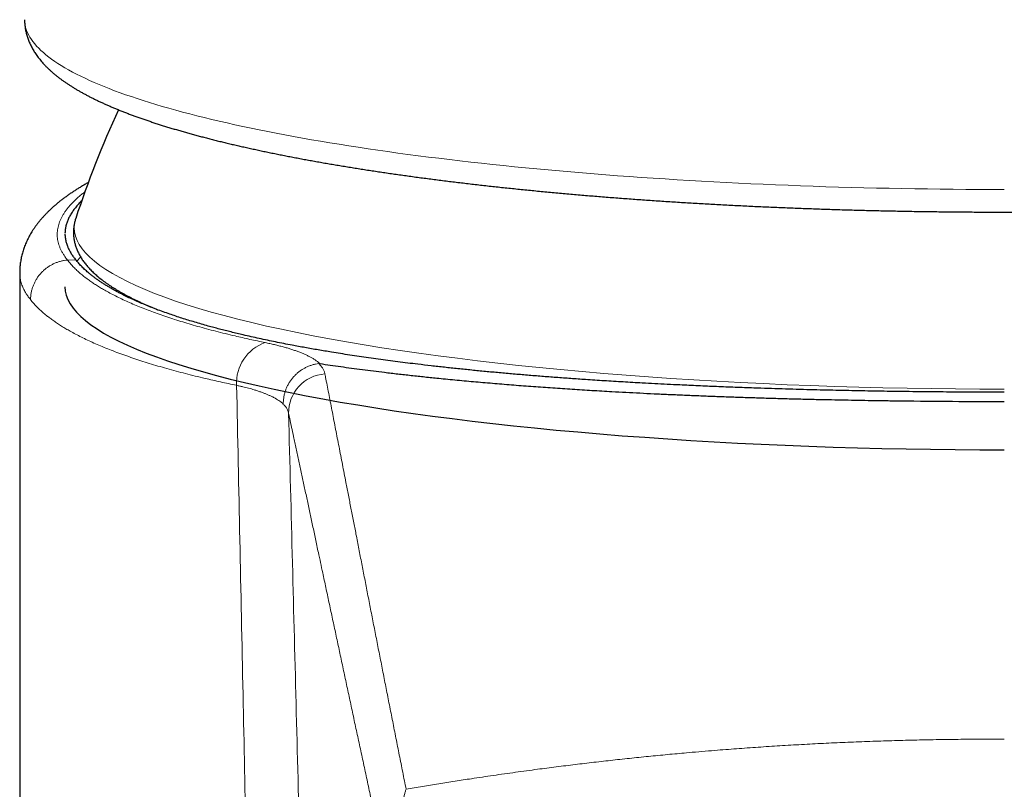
# Model space of a CAD drawing. Header units: millimetres. Extents: x 8 to 500, y 12 to 438.
# Tile 21 of 31: x 238 to 263, y 380 to 399. Entities that reach past the tile are written whole.
import ezdxf

# ---------------------------------------------------------------- set-up
doc = ezdxf.new("R2010")
doc.units = ezdxf.units.MM

msp = doc.modelspace()

# ---------------------------------------------------------------- linework, layer by layer
at = {"color": 7, "linetype": 'Continuous', "lineweight": 30}
for p, q in [((239.922, 394.239), (239.922, 394.239)), ((240.048, 393.261), (239.949, 393.161)), ((238.5, 392.862), (238.5, 274.823)), ((238.5, 392.862), (238.5, 392.862))]:
    msp.add_line(p, q, dxfattribs=at)
at = {"color": 252, "linetype": 'Continuous', "lineweight": 0}
for p, q in [((239.716, 393.185), (239.713, 393.185)), ((239.923, 393.193), (239.716, 393.185))]:
    msp.add_line(p, q, dxfattribs=at)
at = {"color": 252, "linetype": 'Continuous', "lineweight": 0, "flags": 128}
for points in [[(238.624, 399.292), (238.626, 399.241), (238.632, 399.185), (238.643, 399.128), (238.658, 399.072), (238.677, 399.015), (238.7, 398.959), (238.728, 398.903), (238.76, 398.846), (238.796, 398.79), (238.836, 398.734), (238.881, 398.678), (238.93, 398.622), (238.983, 398.566), (239.04, 398.511), (239.102, 398.455), (239.167, 398.4), (239.237, 398.344), (239.311, 398.289), (239.389, 398.234), (239.471, 398.18), (239.557, 398.125), (239.648, 398.071), (239.742, 398.017), (239.841, 397.963), (239.944, 397.909), (240.05, 397.856), (240.161, 397.803), (240.276, 397.75), (240.394, 397.697), (240.517, 397.645), (240.644, 397.593), (240.774, 397.541), (240.909, 397.489), (241.047, 397.438), (241.189, 397.387), (241.335, 397.337), (241.485, 397.286), (241.638, 397.237), (241.795, 397.187), (241.956, 397.138), (242.121, 397.089), (242.289, 397.041), (242.461, 396.993), (242.637, 396.945), (242.816, 396.898), (242.999, 396.851), (243.185, 396.805), (243.375, 396.759), (243.568, 396.713), (243.764, 396.668), (243.964, 396.623), (244.167, 396.579), (244.374, 396.536), (244.584, 396.492), (244.797, 396.45), (245.013, 396.407), (245.233, 396.366), (245.455, 396.324), (245.681, 396.283), (245.91, 396.243), (246.141, 396.204), (246.376, 396.164), (246.614, 396.126), (246.854, 396.088), (247.098, 396.05), (247.344, 396.013), (247.593, 395.977), (247.845, 395.941), (248.099, 395.905), (248.356, 395.871), (248.616, 395.837), (248.878, 395.803), (249.143, 395.77), (249.41, 395.738), (249.679, 395.706), (249.951, 395.675), (250.226, 395.644), (250.502, 395.615), (250.781, 395.585), (251.062, 395.557), (251.345, 395.529), (251.63, 395.501), (251.917, 395.475), (252.206, 395.449), (252.497, 395.423), (252.79, 395.399), (253.085, 395.375), (253.382, 395.351), (253.68, 395.329), (253.98, 395.307), (254.282, 395.286), (254.585, 395.265), (254.89, 395.245), (255.196, 395.226), (255.504, 395.207), (255.813, 395.189), (256.123, 395.172), (256.435, 395.156), (256.748, 395.14), (257.061, 395.125), (257.377, 395.111), (257.693, 395.097), (258.01, 395.085), (258.328, 395.072), (258.647, 395.061), (258.967, 395.05), (259.287, 395.04), (259.608, 395.031), (259.93, 395.023), (260.253, 395.015), (260.576, 395.008), (260.9, 395.002), (261.224, 394.996), (261.548, 394.991), (261.873, 394.987), (262.198, 394.984), (262.523, 394.981), (262.849, 394.979), (263.174, 394.978), (263.5, 394.978)], [(239.884, 394.007), (239.892, 393.9), (239.917, 393.792), (239.957, 393.685), (240.014, 393.578), (240.086, 393.472), (240.175, 393.365), (240.28, 393.26), (240.4, 393.154), (240.537, 393.05), (240.689, 392.946), (240.857, 392.842), (241.04, 392.74), (241.239, 392.638), (241.453, 392.537), (241.682, 392.438), (241.926, 392.339), (242.185, 392.241), (242.458, 392.145), (242.746, 392.05), (243.048, 391.956), (243.364, 391.864), (243.694, 391.773), (244.038, 391.684), (244.394, 391.597), (244.764, 391.51), (245.147, 391.426), (245.542, 391.344), (245.95, 391.263), (246.37, 391.184), (246.801, 391.107), (247.244, 391.032), (247.698, 390.959), (248.163, 390.889), (248.638, 390.82), (249.124, 390.754), (249.619, 390.689), (250.124, 390.627), (250.638, 390.568), (251.161, 390.51), (251.692, 390.455), (252.232, 390.403), (252.779, 390.353), (253.333, 390.306), (253.895, 390.261), (254.463, 390.218), (255.037, 390.178), (255.617, 390.141), (256.202, 390.107), (256.793, 390.075), (257.388, 390.046), (257.987, 390.019), (258.59, 389.996), (259.196, 389.975), (259.806, 389.957), (260.418, 389.941), (261.031, 389.929), (261.647, 389.919), (262.264, 389.912), (262.882, 389.907), (263.5, 389.906)]]:
    msp.add_lwpolyline(points, dxfattribs=at)
at = {"color": 7, "linetype": 'Continuous', "lineweight": 30, "flags": 128}
msp.add_lwpolyline([(239.65, 392.508), (239.658, 392.399), (239.683, 392.291), (239.724, 392.183), (239.781, 392.075), (239.854, 391.967), (239.944, 391.86), (240.049, 391.753), (240.171, 391.647), (240.309, 391.541), (240.463, 391.436), (240.632, 391.332), (240.817, 391.228), (241.018, 391.125), (241.234, 391.024), (241.465, 390.923), (241.712, 390.823), (241.973, 390.725), (242.249, 390.628), (242.54, 390.532), (242.845, 390.437), (243.165, 390.344), (243.498, 390.252), (243.845, 390.162), (244.205, 390.074), (244.579, 389.987), (244.965, 389.902), (245.364, 389.818), (245.776, 389.737), (246.2, 389.657), (246.636, 389.579), (247.083, 389.504), (247.541, 389.43), (248.011, 389.359), (248.491, 389.289), (248.981, 389.222), (249.481, 389.157), (249.991, 389.095), (250.51, 389.035), (251.038, 388.977), (251.575, 388.921), (252.12, 388.868), (252.672, 388.818), (253.232, 388.77), (253.799, 388.724), (254.373, 388.682), (254.953, 388.641), (255.539, 388.604), (256.13, 388.569), (256.726, 388.537), (257.327, 388.508), (257.932, 388.481), (258.541, 388.457), (259.154, 388.436), (259.769, 388.417), (260.387, 388.402), (261.007, 388.389), (261.629, 388.379), (262.252, 388.372), (262.876, 388.368), (263.5, 388.366)], dxfattribs=at)
at = {"color": 7, "linetype": 'Continuous', "lineweight": 30}
msp.add_arc((263.5, 386.55), 24.8, 155.0726, 161.9385, dxfattribs=at)
at = {"color": 252, "linetype": 'Continuous', "lineweight": 0}
for centre, radius, start, end in [((240.637, 394.003), 0.753, 161.7721, 179.7209), ((245.083, 390.069), 1.077, 108.8389, 183.5243), ((246.324, 389.3), 0.997, 94.3187, 180.4629)]:
    msp.add_arc(centre, radius, start, end, dxfattribs=at)
at = {"color": 7, "linetype": 'Continuous', "lineweight": 30}
for points, knots in [([(238.624, 399.292), (238.624, 399.278), (238.624, 399.247), (238.627, 399.199), (238.632, 399.148), (238.638, 399.097), (238.646, 399.047), (238.656, 398.996), (238.668, 398.946), (238.682, 398.896), (238.697, 398.846), (238.714, 398.797), (238.733, 398.748), (238.754, 398.698), (238.776, 398.649), (238.801, 398.601), (238.827, 398.552), (238.856, 398.503), (238.886, 398.455), (238.918, 398.407), (238.952, 398.358), (238.989, 398.31), (239.027, 398.262), (239.068, 398.214), (239.111, 398.166), (239.156, 398.118), (239.203, 398.071), (239.253, 398.023), (239.305, 397.976), (239.359, 397.929), (239.415, 397.882), (239.474, 397.836), (239.534, 397.79), (239.596, 397.744), (239.661, 397.699), (239.727, 397.655), (239.794, 397.61), (239.864, 397.567), (239.935, 397.524), (240.008, 397.481), (240.082, 397.439), (240.158, 397.398), (240.235, 397.357), (240.314, 397.316), (240.395, 397.276), (240.477, 397.236), (240.56, 397.197), (240.645, 397.158), (240.731, 397.12), (240.819, 397.082), (240.908, 397.044), (240.999, 397.007), (241.091, 396.97), (241.185, 396.933), (241.28, 396.896), (241.377, 396.86), (241.475, 396.824), (241.574, 396.789), (241.675, 396.754), (241.777, 396.719), (241.881, 396.684), (241.987, 396.65), (242.093, 396.616), (242.201, 396.582), (242.311, 396.548), (242.422, 396.515), (242.535, 396.482), (242.649, 396.449), (242.764, 396.416), (242.881, 396.384), (242.999, 396.352), (243.119, 396.32), (243.24, 396.288), (243.362, 396.257), (243.486, 396.225), (243.611, 396.194), (243.738, 396.164), (243.866, 396.133), (243.995, 396.103), (244.126, 396.073), (244.258, 396.043), (244.391, 396.014), (244.526, 395.984), (244.662, 395.955), (244.8, 395.926), (244.939, 395.898), (245.079, 395.869), (245.22, 395.841), (245.363, 395.813), (245.507, 395.786), (245.652, 395.758), (245.799, 395.731), (245.946, 395.704), (246.096, 395.678), (246.246, 395.651), (246.397, 395.625), (246.55, 395.599), (246.704, 395.573), (246.859, 395.548), (247.016, 395.522), (247.173, 395.498), (247.332, 395.473), (247.492, 395.448), (247.653, 395.424), (247.815, 395.4), (247.979, 395.376), (248.143, 395.353), (248.309, 395.33), (248.476, 395.307), (248.643, 395.284), (248.812, 395.262), (248.982, 395.24), (249.153, 395.218), (249.325, 395.196), (249.498, 395.175), (249.672, 395.154), (249.847, 395.133), (250.023, 395.112), (250.2, 395.092), (250.378, 395.072), (250.557, 395.052), (250.737, 395.033), (250.918, 395.014), (251.1, 394.995), (251.282, 394.976), (251.466, 394.958), (251.65, 394.94), (251.835, 394.922), (252.022, 394.905), (252.208, 394.887), (252.396, 394.871), (252.585, 394.854), (252.774, 394.838), (252.964, 394.821), (253.155, 394.806), (253.347, 394.79), (253.539, 394.775), (253.733, 394.76), (253.927, 394.746), (254.121, 394.731), (254.316, 394.717), (254.512, 394.704), (254.709, 394.69), (254.906, 394.677), (255.104, 394.664), (255.303, 394.652), (255.502, 394.639), (255.701, 394.628), (255.902, 394.616), (256.102, 394.605), (256.304, 394.594), (256.506, 394.583), (256.708, 394.573), (256.911, 394.562), (257.114, 394.553), (257.318, 394.543), (257.522, 394.534), (257.727, 394.525), (257.932, 394.517), (258.138, 394.508), (258.344, 394.5), (258.55, 394.493), (258.757, 394.486), (258.964, 394.479), (259.171, 394.472), (259.379, 394.465), (259.587, 394.459), (259.795, 394.454), (260.004, 394.448), (260.212, 394.443), (260.421, 394.438), (260.631, 394.434), (260.84, 394.43), (261.05, 394.426), (261.26, 394.422), (261.47, 394.419), (261.68, 394.416), (261.89, 394.414), (262.101, 394.411), (262.311, 394.409), (262.522, 394.408), (262.733, 394.406), (262.943, 394.405), (263.154, 394.405), (263.365, 394.404), (263.576, 394.404), (263.786, 394.405), (263.997, 394.405), (264.208, 394.406), (264.419, 394.407), (264.629, 394.409), (264.84, 394.411), (265.05, 394.413), (265.261, 394.415), (265.471, 394.418), (265.681, 394.421), (265.891, 394.425), (266.101, 394.429), (266.31, 394.433), (266.52, 394.437), (266.729, 394.442), (266.938, 394.447), (267.146, 394.452), (267.354, 394.458), (267.563, 394.464), (267.77, 394.47), (267.978, 394.477), (268.185, 394.484), (268.392, 394.491), (268.598, 394.498), (268.804, 394.506), (269.01, 394.514), (269.215, 394.523), (269.42, 394.531), (269.624, 394.541), (269.828, 394.55), (270.032, 394.56), (270.235, 394.57), (270.437, 394.58), (270.639, 394.591), (270.841, 394.601), (271.042, 394.613), (271.242, 394.624), (271.442, 394.636), (271.641, 394.648), (271.84, 394.661), (272.038, 394.673), (272.235, 394.686), (272.432, 394.7), (272.628, 394.713), (272.824, 394.727), (273.018, 394.741), (273.212, 394.756), (273.406, 394.771), (273.598, 394.786), (273.79, 394.801), (273.981, 394.817), (274.172, 394.833), (274.361, 394.849), (274.55, 394.866), (274.738, 394.883), (274.925, 394.9), (275.112, 394.917), (275.297, 394.935), (275.482, 394.953), (275.665, 394.971), (275.848, 394.99), (276.03, 395.008), (276.211, 395.027), (276.391, 395.047), (276.571, 395.066), (276.749, 395.086), (276.926, 395.107), (277.102, 395.127), (277.278, 395.148), (277.452, 395.169), (277.625, 395.19), (277.798, 395.212), (277.969, 395.233), (278.139, 395.255), (278.308, 395.278), (278.476, 395.3), (278.643, 395.323), (278.809, 395.346), (278.974, 395.37), (279.137, 395.393), (279.3, 395.417), (279.461, 395.441), (279.621, 395.466), (279.78, 395.49), (279.938, 395.515), (280.095, 395.54), (280.251, 395.566), (280.405, 395.591), (280.558, 395.617), (280.71, 395.643), (280.86, 395.67), (281.01, 395.696), (281.158, 395.723), (281.305, 395.75), (281.45, 395.778), (281.595, 395.805), (281.738, 395.833), (281.879, 395.861), (282.02, 395.889), (282.159, 395.918), (282.297, 395.947), (282.433, 395.976), (282.568, 396.005), (282.702, 396.034), (282.834, 396.064), (282.965, 396.094), (283.095, 396.124), (283.223, 396.154), (283.35, 396.185), (283.476, 396.216), (283.6, 396.247), (283.722, 396.278), (283.844, 396.31), (283.964, 396.342), (284.082, 396.374), (284.199, 396.406), (284.315, 396.438), (284.429, 396.471), (284.542, 396.504), (284.653, 396.537), (284.763, 396.571), (284.871, 396.604), (284.978, 396.638), (285.084, 396.673), (285.188, 396.707), (285.291, 396.742), (285.392, 396.777), (285.491, 396.812), (285.59, 396.848), (285.686, 396.884), (285.782, 396.92), (285.876, 396.956), (285.968, 396.993), (286.059, 397.03), (286.148, 397.068), (286.236, 397.106), (286.323, 397.144), (286.408, 397.182), (286.491, 397.221), (286.574, 397.261), (286.654, 397.3), (286.733, 397.341), (286.811, 397.381), (286.887, 397.422), (286.962, 397.464), (287.035, 397.506), (287.107, 397.549), (287.177, 397.592), (287.245, 397.636), (287.312, 397.681), (287.378, 397.726), (287.441, 397.771), (287.503, 397.818), (287.563, 397.864), (287.621, 397.912), (287.677, 397.96), (287.73, 398.008), (287.782, 398.057), (287.832, 398.106), (287.879, 398.155), (287.924, 398.205), (287.967, 398.255), (288.007, 398.305), (288.045, 398.355), (288.081, 398.405), (288.115, 398.456), (288.146, 398.506), (288.175, 398.556), (288.202, 398.607), (288.227, 398.658), (288.25, 398.708), (288.271, 398.759), (288.291, 398.81), (288.308, 398.861), (288.323, 398.911), (288.336, 398.963), (288.347, 399.014), (288.357, 399.065), (288.365, 399.116), (288.37, 399.167), (288.374, 399.218), (288.376, 399.26), (288.376, 399.285), (288.376, 399.292)], [0, 0, 0, 0, 0.001713, 0.003747, 0.005784, 0.007826, 0.009875, 0.011934, 0.014007, 0.016095, 0.018202, 0.020331, 0.022484, 0.024665, 0.026876, 0.02912, 0.031401, 0.03372, 0.036081, 0.038486, 0.040937, 0.043436, 0.045984, 0.048581, 0.051227, 0.053921, 0.056661, 0.059445, 0.062268, 0.065127, 0.068016, 0.070931, 0.073866, 0.076816, 0.079778, 0.082748, 0.085721, 0.088694, 0.091666, 0.094634, 0.097596, 0.100553, 0.103503, 0.106446, 0.109381, 0.11231, 0.11523, 0.118144, 0.12105, 0.123949, 0.126842, 0.129728, 0.132607, 0.135481, 0.138349, 0.141212, 0.14407, 0.146922, 0.14977, 0.152613, 0.155452, 0.158288, 0.161119, 0.163946, 0.16677, 0.169591, 0.172409, 0.175223, 0.178035, 0.180844, 0.183651, 0.186455, 0.189257, 0.192056, 0.194854, 0.197649, 0.200442, 0.203234, 0.206024, 0.208812, 0.211598, 0.214383, 0.217167, 0.219949, 0.22273, 0.225509, 0.228287, 0.231064, 0.23384, 0.236615, 0.239389, 0.242161, 0.244933, 0.247704, 0.250474, 0.253243, 0.256011, 0.258779, 0.261546, 0.264312, 0.267077, 0.269841, 0.272605, 0.275369, 0.278131, 0.280894, 0.283655, 0.286416, 0.289177, 0.291937, 0.294696, 0.297455, 0.300214, 0.302972, 0.30573, 0.308487, 0.311244, 0.314001, 0.316757, 0.319512, 0.322268, 0.325023, 0.327778, 0.330532, 0.333287, 0.336041, 0.338794, 0.341547, 0.344301, 0.347053, 0.349806, 0.352558, 0.35531, 0.358062, 0.360814, 0.363565, 0.366317, 0.369068, 0.371819, 0.374569, 0.37732, 0.38007, 0.38282, 0.385571, 0.38832, 0.39107, 0.39382, 0.396569, 0.399318, 0.402068, 0.404817, 0.407566, 0.410314, 0.413063, 0.415812, 0.41856, 0.421309, 0.424057, 0.426805, 0.429553, 0.432302, 0.435049, 0.437797, 0.440545, 0.443293, 0.446041, 0.448788, 0.451536, 0.454283, 0.457031, 0.459778, 0.462526, 0.465273, 0.46802, 0.470768, 0.473515, 0.476262, 0.479009, 0.481756, 0.484504, 0.487251, 0.489998, 0.492745, 0.495492, 0.498239, 0.500986, 0.503733, 0.50648, 0.509227, 0.511975, 0.514722, 0.517469, 0.520216, 0.522963, 0.52571, 0.528457, 0.531205, 0.533952, 0.536699, 0.539446, 0.542194, 0.544941, 0.547689, 0.550436, 0.553184, 0.555931, 0.558679, 0.561427, 0.564175, 0.566922, 0.56967, 0.572418, 0.575166, 0.577915, 0.580663, 0.583411, 0.58616, 0.588908, 0.591657, 0.594406, 0.597155, 0.599903, 0.602653, 0.605402, 0.608151, 0.610901, 0.61365, 0.6164, 0.61915, 0.6219, 0.62465, 0.627401, 0.630151, 0.632902, 0.635653, 0.638404, 0.641156, 0.643907, 0.646659, 0.649411, 0.652163, 0.654915, 0.657668, 0.660421, 0.663174, 0.665927, 0.668681, 0.671435, 0.674189, 0.676944, 0.679699, 0.682454, 0.68521, 0.687966, 0.690722, 0.693478, 0.696235, 0.698993, 0.701751, 0.704509, 0.707268, 0.710027, 0.712786, 0.715546, 0.718307, 0.721068, 0.72383, 0.726592, 0.729355, 0.732118, 0.734882, 0.737647, 0.740412, 0.743178, 0.745945, 0.748713, 0.751481, 0.75425, 0.75702, 0.759791, 0.762563, 0.765336, 0.76811, 0.770885, 0.773661, 0.776438, 0.779216, 0.781995, 0.784776, 0.787558, 0.790342, 0.793127, 0.795913, 0.798701, 0.801491, 0.804283, 0.807076, 0.809871, 0.812669, 0.815468, 0.81827, 0.821074, 0.82388, 0.826689, 0.829501, 0.832315, 0.835133, 0.837953, 0.840777, 0.843604, 0.846435, 0.84927, 0.852109, 0.854952, 0.857799, 0.860651, 0.863508, 0.86637, 0.869237, 0.87211, 0.874989, 0.877874, 0.880766, 0.883664, 0.886569, 0.889482, 0.892401, 0.895328, 0.898263, 0.901205, 0.904154, 0.907111, 0.910074, 0.913042, 0.916015, 0.918991, 0.921968, 0.924942, 0.927911, 0.93087, 0.933816, 0.936743, 0.939645, 0.942519, 0.945358, 0.948157, 0.950913, 0.953622, 0.956281, 0.958889, 0.961445, 0.963951, 0.966407, 0.968814, 0.971176, 0.973495, 0.975774, 0.978016, 0.980224, 0.982401, 0.98455, 0.986675, 0.988778, 0.990863, 0.992933, 0.99499, 0.997037, 0.999077, 1, 1, 1, 1]), ([(240.242, 395.157), (240.239, 395.155), (240.208, 395.138), (240.151, 395.104), (240.071, 395.057), (239.992, 395.009), (239.915, 394.96), (239.839, 394.91), (239.765, 394.86), (239.694, 394.809), (239.623, 394.757), (239.555, 394.705), (239.488, 394.652), (239.423, 394.598), (239.361, 394.544), (239.301, 394.49), (239.244, 394.435), (239.188, 394.38), (239.135, 394.325), (239.084, 394.269), (239.035, 394.214), (238.989, 394.158), (238.945, 394.102), (238.904, 394.046), (238.865, 393.99), (238.827, 393.933), (238.793, 393.877), (238.76, 393.821), (238.729, 393.764), (238.7, 393.707), (238.674, 393.651), (238.649, 393.594), (238.626, 393.537), (238.605, 393.48), (238.586, 393.423), (238.569, 393.365), (238.554, 393.308), (238.541, 393.25), (238.53, 393.192), (238.52, 393.135), (238.512, 393.077), (238.506, 393.019), (238.502, 392.961), (238.5, 392.909), (238.5, 392.876), (238.5, 392.862)], [0, 0, 0, 0, 0.003383, 0.031887, 0.060446, 0.089053, 0.117698, 0.146639, 0.175134, 0.203692, 0.232265, 0.260788, 0.289197, 0.317426, 0.345396, 0.372566, 0.399789, 0.426608, 0.45299, 0.478916, 0.50437, 0.529346, 0.553846, 0.577875, 0.601495, 0.624615, 0.64727, 0.669486, 0.691289, 0.712708, 0.733769, 0.7545, 0.774929, 0.795082, 0.814985, 0.834664, 0.854142, 0.873444, 0.892592, 0.911607, 0.930512, 0.949327, 0.968073, 0.986768, 1, 1, 1, 1]), ([(240.076, 394.693), (240.062, 394.679), (240.033, 394.65), (239.992, 394.606), (239.951, 394.561), (239.914, 394.515), (239.878, 394.469), (239.845, 394.423), (239.815, 394.377), (239.787, 394.332), (239.762, 394.286), (239.739, 394.24), (239.719, 394.194), (239.702, 394.148), (239.687, 394.102), (239.674, 394.056), (239.664, 394.01), (239.657, 393.964), (239.652, 393.918), (239.651, 393.887), (239.65, 393.871)], [0, 0, 0, 0, 0.049739, 0.105566, 0.161394, 0.217245, 0.273096, 0.328924, 0.384751, 0.440602, 0.496454, 0.552281, 0.608109, 0.66396, 0.719811, 0.775639, 0.831466, 0.887318, 0.943169, 1, 1, 1, 1]), ([(239.922, 394.239), (239.921, 394.236), (239.915, 394.218), (239.905, 394.184), (239.894, 394.139), (239.884, 394.094), (239.877, 394.049), (239.871, 394.004), (239.867, 393.959), (239.865, 393.92), (239.865, 393.886), (239.865, 393.852), (239.867, 393.812), (239.871, 393.768), (239.877, 393.723), (239.885, 393.679), (239.894, 393.634), (239.905, 393.59), (239.918, 393.546), (239.933, 393.502), (239.95, 393.458), (239.968, 393.414), (239.989, 393.37), (240.011, 393.326), (240.035, 393.283), (240.062, 393.239), (240.09, 393.195), (240.12, 393.152), (240.153, 393.108), (240.187, 393.065), (240.224, 393.021), (240.263, 392.978), (240.303, 392.935), (240.346, 392.892), (240.391, 392.849), (240.438, 392.807), (240.487, 392.765), (240.538, 392.723), (240.591, 392.682), (240.645, 392.641), (240.701, 392.6), (240.76, 392.559), (240.819, 392.519), (240.881, 392.48), (240.944, 392.441), (241.009, 392.402), (241.076, 392.363), (241.144, 392.325), (241.214, 392.287), (241.285, 392.249), (241.358, 392.212), (241.433, 392.175), (241.509, 392.139), (241.587, 392.102), (241.666, 392.066), (241.747, 392.03), (241.829, 391.995), (241.912, 391.96), (241.969, 391.937), (241.997, 391.925)], [0, 0, 0, 0, 0.00364, 0.019835, 0.035847, 0.051699, 0.067415, 0.083018, 0.098535, 0.113989, 0.123451, 0.133613, 0.149018, 0.164434, 0.179887, 0.195401, 0.210999, 0.226707, 0.242548, 0.258543, 0.274716, 0.291087, 0.307675, 0.324496, 0.341565, 0.358894, 0.376488, 0.394352, 0.412485, 0.430878, 0.449521, 0.468397, 0.487488, 0.506768, 0.526214, 0.5458, 0.565499, 0.585287, 0.605142, 0.625044, 0.644975, 0.66492, 0.684867, 0.704803, 0.724722, 0.744619, 0.764489, 0.78433, 0.80414, 0.823919, 0.843664, 0.863378, 0.88306, 0.90271, 0.922329, 0.941919, 0.961481, 0.981015, 1, 1, 1, 1]), ([(239.65, 393.855), (239.65, 393.845), (239.65, 393.819), (239.653, 393.778), (239.659, 393.731), (239.667, 393.683), (239.679, 393.635), (239.693, 393.587), (239.714, 393.531), (239.742, 393.467), (239.776, 393.402), (239.816, 393.336), (239.861, 393.269), (239.902, 393.219), (239.923, 393.193)], [0, 0, 0, 0, 0.044998, 0.114688, 0.184377, 0.256506, 0.328635, 0.400799, 0.472962, 0.583088, 0.693245, 0.766728, 0.883346, 1, 1, 1, 1]), ([(263.5, 389.828), (263.376, 389.828), (263.159, 389.828), (262.85, 389.829), (262.56, 389.83), (262.261, 389.832), (261.951, 389.834), (261.62, 389.837), (261.269, 389.84), (260.898, 389.845), (260.542, 389.85), (260.201, 389.855), (259.875, 389.861), (259.55, 389.868), (259.226, 389.875), (258.902, 389.882), (258.566, 389.89), (258.218, 389.9), (257.857, 389.91), (257.498, 389.922), (257.18, 389.932), (256.903, 389.942), (256.666, 389.951), (256.43, 389.96), (256.194, 389.97), (255.96, 389.98), (255.726, 389.99), (255.493, 390), (255.231, 390.013), (254.941, 390.027), (254.624, 390.043), (254.332, 390.059), (254.065, 390.074), (253.822, 390.088), (253.581, 390.102), (253.34, 390.117), (253.101, 390.133), (252.817, 390.152), (252.49, 390.174), (252.12, 390.202), (251.754, 390.23), (251.391, 390.259), (251.032, 390.29), (250.676, 390.321), (250.324, 390.354), (249.974, 390.388), (249.628, 390.424), (249.284, 390.46), (248.944, 390.499), (248.633, 390.535), (248.352, 390.569), (248.1, 390.601), (247.85, 390.634), (247.604, 390.667), (247.36, 390.702), (247.119, 390.736), (246.882, 390.772), (246.648, 390.808), (246.436, 390.842), (246.245, 390.874), (246.076, 390.903), (245.908, 390.932), (245.743, 390.961), (245.579, 390.991), (245.399, 391.025), (245.204, 391.063), (244.995, 391.105), (244.787, 391.148), (244.58, 391.192), (244.374, 391.238), (244.188, 391.281), (244.019, 391.321), (243.868, 391.358), (243.719, 391.395), (243.572, 391.433), (243.428, 391.471), (243.274, 391.513), (243.113, 391.559), (242.944, 391.608), (242.78, 391.658), (242.619, 391.709), (242.462, 391.76), (242.302, 391.814), (242.141, 391.871), (241.979, 391.931), (241.822, 391.992), (241.669, 392.054), (241.521, 392.117), (241.377, 392.181), (241.239, 392.246), (241.12, 392.305), (241.02, 392.357), (240.936, 392.402), (240.855, 392.447), (240.776, 392.493), (240.699, 392.539), (240.625, 392.585), (240.554, 392.632), (240.486, 392.679), (240.42, 392.726), (240.356, 392.774), (240.295, 392.822), (240.225, 392.88), (240.147, 392.95), (240.064, 393.03), (239.989, 393.111), (239.945, 393.166), (239.923, 393.193)], [0, 0, 0, 0, 0.010977, 0.019213, 0.02745, 0.036618, 0.045785, 0.054953, 0.065979, 0.077006, 0.088039, 0.097757, 0.107476, 0.117195, 0.12692, 0.136645, 0.14637, 0.157311, 0.168253, 0.179195, 0.190135, 0.197428, 0.20472, 0.212015, 0.21931, 0.226599, 0.233888, 0.241187, 0.248485, 0.25856, 0.268636, 0.278711, 0.286526, 0.294342, 0.302168, 0.309995, 0.317826, 0.325657, 0.33802, 0.350383, 0.362763, 0.375143, 0.387523, 0.399903, 0.412322, 0.424742, 0.437285, 0.449829, 0.462453, 0.475076, 0.484786, 0.494495, 0.504205, 0.51392, 0.523636, 0.533352, 0.543067, 0.552783, 0.562499, 0.569787, 0.577075, 0.584361, 0.591646, 0.598934, 0.606223, 0.615938, 0.625654, 0.63537, 0.645435, 0.6555, 0.665565, 0.673372, 0.681179, 0.688997, 0.696816, 0.704638, 0.712461, 0.72217, 0.73188, 0.741589, 0.751305, 0.761021, 0.770736, 0.781667, 0.792598, 0.80353, 0.81446, 0.825617, 0.836774, 0.847942, 0.859111, 0.866638, 0.874166, 0.881697, 0.889228, 0.896797, 0.904366, 0.911939, 0.919512, 0.927095, 0.934679, 0.942265, 0.949852, 0.962381, 0.97491, 0.987455, 1, 1, 1, 1]), ([(246.123, 390.555), (246.12, 390.555), (246.114, 390.556), (246.105, 390.557), (246.098, 390.556), (246.095, 390.556), (246.094, 390.556)], [0, 0, 0, 0, 0.3623829, 0.728396, 0.9222479, 1, 1, 1, 1]), ([(246.123, 390.555), (246.211, 390.542), (246.386, 390.516), (246.654, 390.478), (246.925, 390.441), (247.201, 390.404), (247.48, 390.369), (247.78, 390.332), (248.101, 390.294), (248.442, 390.256), (248.788, 390.219), (249.022, 390.195), (249.139, 390.183)], [0, 0, 0, 0, 0.093117, 0.186219, 0.279328, 0.372742, 0.466412, 0.55996, 0.670085, 0.780109, 0.890068, 1, 1, 1, 1]), ([(249.139, 390.183), (249.295, 390.167), (249.606, 390.137), (250.081, 390.093), (250.561, 390.052), (251.048, 390.012), (251.539, 389.975), (252.033, 389.94), (252.529, 389.907), (253.03, 389.875), (253.367, 389.856), (253.536, 389.846)], [0, 0, 0, 0, 0.112442, 0.224591, 0.336514, 0.448277, 0.560449, 0.670746, 0.780728, 0.890458, 1, 1, 1, 1]), ([(253.536, 389.846), (253.654, 389.84), (253.89, 389.827), (254.247, 389.808), (254.606, 389.791), (254.968, 389.774), (255.332, 389.758), (255.698, 389.742), (256.066, 389.728), (256.44, 389.714), (256.822, 389.701), (257.21, 389.688), (257.6, 389.676), (257.99, 389.665), (258.382, 389.655), (258.643, 389.649), (258.774, 389.646)], [0, 0, 0, 0, 0.070265, 0.140376, 0.210354, 0.280552, 0.351044, 0.421379, 0.491576, 0.561717, 0.635028, 0.708171, 0.781275, 0.854359, 0.92726, 1, 1, 1, 1]), ([(258.774, 389.646), (258.886, 389.644), (259.11, 389.639), (259.448, 389.632), (259.786, 389.626), (260.011, 389.622), (260.124, 389.62)], [0, 0, 0, 0, 0.250157, 0.500181, 0.750114, 1, 1, 1, 1]), ([(260.124, 389.62), (260.25, 389.618), (260.501, 389.614), (260.753, 389.611), (260.878, 389.609)], [0, 0, 0, 0, 0.499952, 1, 1, 1, 1]), ([(260.878, 389.609), (261.314, 389.605), (262.186, 389.595), (263.061, 389.593), (263.5, 389.592)], [0, 0, 0, 0, 0.499052, 1, 1, 1, 1])]:
    msp.add_open_spline(points, degree=3, knots=knots, dxfattribs=at)
at = {"color": 252, "linetype": 'Continuous', "lineweight": 0}
for points, knots in [([(240.155, 394.918), (240.146, 394.911), (240.107, 394.882), (240.045, 394.831), (239.967, 394.765), (239.896, 394.698), (239.829, 394.631), (239.768, 394.564), (239.712, 394.497), (239.661, 394.429), (239.616, 394.361), (239.576, 394.294), (239.542, 394.226), (239.513, 394.158), (239.49, 394.089), (239.472, 394.021), (239.46, 393.952), (239.453, 393.883), (239.452, 393.813), (239.457, 393.744), (239.468, 393.675), (239.485, 393.605), (239.508, 393.535), (239.537, 393.465), (239.572, 393.394), (239.614, 393.324), (239.661, 393.255), (239.697, 393.208), (239.716, 393.185)], [0, 0, 0, 0, 0.01233, 0.050406, 0.089017, 0.127631, 0.166242, 0.204932, 0.243625, 0.282315, 0.321194, 0.360074, 0.398953, 0.437912, 0.476873, 0.515833, 0.555571, 0.595311, 0.635049, 0.674873, 0.7147, 0.754525, 0.795389, 0.836256, 0.877121, 0.91808, 0.959041, 1, 1, 1, 1]), ([(239.713, 393.185), (239.686, 393.182), (239.631, 393.176), (239.549, 393.159), (239.468, 393.135), (239.39, 393.105), (239.314, 393.068), (239.242, 393.025), (239.172, 392.976), (239.108, 392.922), (239.048, 392.863), (238.993, 392.799), (238.943, 392.73), (238.9, 392.658), (238.863, 392.583), (238.832, 392.506), (238.807, 392.425), (238.792, 392.353), (238.783, 392.289), (238.778, 392.235), (238.777, 392.198), (238.777, 392.18)], [0, 0, 0, 0, 0.054676, 0.109731, 0.165984, 0.22265, 0.277326, 0.332782, 0.388634, 0.4453, 0.499977, 0.555033, 0.611286, 0.667953, 0.722631, 0.777688, 0.833942, 0.89061, 0.926896, 0.963182, 1, 1, 1, 1]), ([(239.713, 393.185), (239.734, 393.158), (239.777, 393.104), (239.849, 393.024), (239.929, 392.944), (240.015, 392.865), (240.104, 392.791), (240.194, 392.722), (240.283, 392.657), (240.376, 392.593), (240.474, 392.53), (240.577, 392.467), (240.693, 392.4), (240.824, 392.329), (240.972, 392.254), (241.127, 392.179), (241.289, 392.105), (241.456, 392.033), (241.63, 391.963), (241.808, 391.894), (241.993, 391.826), (242.185, 391.759), (242.383, 391.693), (242.588, 391.628), (242.799, 391.564), (243.017, 391.501), (243.243, 391.439), (243.478, 391.377), (243.719, 391.316), (243.945, 391.262), (244.154, 391.214), (244.344, 391.171), (244.537, 391.129), (244.669, 391.102), (244.735, 391.088)], [0, 0, 0, 0, 0.032972, 0.065951, 0.098933, 0.131912, 0.164884, 0.192496, 0.220109, 0.247721, 0.27507, 0.30242, 0.329768, 0.363777, 0.397795, 0.431815, 0.465832, 0.499841, 0.532959, 0.566083, 0.599207, 0.632326, 0.66555, 0.698774, 0.731792, 0.764811, 0.798597, 0.832389, 0.866181, 0.899968, 0.924967, 0.949966, 0.974983, 1, 1, 1, 1]), ([(238.777, 392.18), (238.757, 392.205), (238.717, 392.255), (238.671, 392.323), (238.634, 392.385), (238.604, 392.44), (238.579, 392.495), (238.557, 392.55), (238.538, 392.605), (238.523, 392.66), (238.512, 392.716), (238.504, 392.772), (238.5, 392.82), (238.5, 392.851), (238.5, 392.862)], [0, 0, 0, 0, 0.1114642, 0.2229591, 0.3036088, 0.3842615, 0.4649113, 0.545666, 0.6264237, 0.7071784, 0.7882509, 0.8693264, 0.950399, 1, 1, 1, 1]), ([(244.008, 390.003), (243.939, 390.017), (243.802, 390.045), (243.601, 390.089), (243.403, 390.134), (243.187, 390.184), (242.955, 390.239), (242.709, 390.301), (242.47, 390.364), (242.236, 390.428), (242.009, 390.494), (241.789, 390.56), (241.575, 390.628), (241.368, 390.697), (241.165, 390.767), (240.968, 390.839), (240.779, 390.912), (240.598, 390.985), (240.425, 391.059), (240.261, 391.133), (240.104, 391.208), (239.955, 391.284), (239.82, 391.356), (239.698, 391.425), (239.59, 391.491), (239.486, 391.556), (239.388, 391.622), (239.295, 391.689), (239.2, 391.761), (239.105, 391.839), (239.011, 391.923), (238.924, 392.008), (238.845, 392.094), (238.8, 392.151), (238.777, 392.18)], [0, 0, 0, 0, 0.0250099, 0.0500199, 0.0750473, 0.1000747, 0.133214, 0.1663583, 0.1995026, 0.2326419, 0.2658858, 0.2991298, 0.3321694, 0.365209, 0.399012, 0.4328204, 0.4666288, 0.5004318, 0.5333876, 0.5663509, 0.5993167, 0.6322799, 0.6652357, 0.6928338, 0.7204334, 0.7480315, 0.7753673, 0.8027044, 0.8300402, 0.8640267, 0.8980214, 0.9320188, 0.9660135, 1, 1, 1, 1]), ([(244.735, 391.088), (244.775, 391.08), (244.855, 391.063), (244.97, 391.037), (245.081, 391.009), (245.188, 390.981), (245.29, 390.952), (245.387, 390.922), (245.479, 390.892), (245.568, 390.86), (245.653, 390.827), (245.735, 390.792), (245.811, 390.757), (245.884, 390.72), (245.952, 390.681), (246.016, 390.64), (246.074, 390.598), (246.107, 390.569), (246.123, 390.555)], [0, 0, 0, 0, 0.0595192, 0.1190614, 0.1786036, 0.2381228, 0.2981173, 0.3581119, 0.4171785, 0.4762452, 0.5388478, 0.6014771, 0.6641064, 0.7267091, 0.7948938, 0.8630785, 0.9315392, 1, 1, 1, 1]), ([(246.094, 390.556), (246.067, 390.552), (246.013, 390.544), (245.933, 390.524), (245.854, 390.497), (245.777, 390.463), (245.703, 390.424), (245.632, 390.378), (245.565, 390.327), (245.502, 390.27), (245.445, 390.209), (245.392, 390.143), (245.345, 390.073), (245.303, 390), (245.268, 389.924), (245.239, 389.845), (245.217, 389.764), (245.203, 389.691), (245.196, 389.627), (245.193, 389.576), (245.192, 389.543), (245.192, 389.528)], [0, 0, 0, 0, 0.05503, 0.110442, 0.1670591, 0.2240927, 0.2791226, 0.3345346, 0.3911517, 0.4481852, 0.503216, 0.5586288, 0.6152467, 0.6722809, 0.7273138, 0.7827288, 0.8393488, 0.8963852, 0.9330723, 0.9697594, 1, 1, 1, 1]), ([(246.094, 390.556), (246.104, 390.546), (246.125, 390.525), (246.152, 390.493), (246.176, 390.461), (246.197, 390.428), (246.215, 390.395), (246.23, 390.362), (246.242, 390.328), (246.247, 390.305), (246.249, 390.294)], [0, 0, 0, 0, 0.124423, 0.248846, 0.373498, 0.498149, 0.623496, 0.748842, 0.874421, 1, 1, 1, 1]), ([(246.249, 390.294), (246.258, 390.251), (246.293, 390.07), (246.355, 389.746), (246.438, 389.32), (246.522, 388.885), (246.608, 388.443), (246.695, 387.994), (246.775, 387.583), (246.847, 387.213), (246.91, 386.885), (246.974, 386.555), (247.041, 386.209), (247.111, 385.848), (247.185, 385.472), (247.259, 385.091), (247.334, 384.705), (247.41, 384.316), (247.487, 383.922), (247.565, 383.523), (247.644, 383.12), (247.724, 382.713), (247.805, 382.301), (247.887, 381.885), (247.97, 381.465), (248.054, 381.04), (248.139, 380.611), (248.225, 380.178), (248.283, 379.886), (248.312, 379.74)], [0, 0, 0, 0, 0.01458, 0.061311, 0.108042, 0.154772, 0.20151, 0.248249, 0.294987, 0.327615, 0.360243, 0.392872, 0.425501, 0.461403, 0.497305, 0.533209, 0.569113, 0.605021, 0.64093, 0.67684, 0.71275, 0.748652, 0.784555, 0.820458, 0.856362, 0.892271, 0.928179, 0.96409, 1, 1, 1, 1]), ([(244.487, 366.834), (244.434, 369.387), (244.329, 374.493), (244.17, 382.216), (244.062, 387.386), (244.008, 390.003)], [0, 0, 0, 0, 0.330599, 0.661198, 1, 1, 1, 1]), ([(245.192, 389.528), (245.179, 389.541), (245.151, 389.565), (245.103, 389.602), (245.049, 389.638), (244.997, 389.669), (244.947, 389.696), (244.897, 389.721), (244.838, 389.749), (244.77, 389.778), (244.697, 389.807), (244.62, 389.835), (244.538, 389.863), (244.459, 389.888), (244.384, 389.91), (244.314, 389.929), (244.241, 389.948), (244.166, 389.967), (244.088, 389.985), (244.035, 389.997), (244.008, 390.003)], [0, 0, 0, 0, 0.0666451, 0.1332901, 0.2001869, 0.2670837, 0.3120393, 0.3569949, 0.4171901, 0.4773969, 0.5375922, 0.5986525, 0.6597248, 0.7207851, 0.7671211, 0.8134572, 0.8600497, 0.9066422, 0.9533211, 1, 1, 1, 1]), ([(245.328, 389.292), (245.325, 389.302), (245.321, 389.323), (245.31, 389.353), (245.297, 389.383), (245.282, 389.413), (245.264, 389.442), (245.243, 389.471), (245.219, 389.5), (245.201, 389.519), (245.192, 389.528)], [0, 0, 0, 0, 0.124416, 0.24897, 0.373524, 0.498216, 0.623521, 0.748882, 0.874413, 1, 1, 1, 1]), ([(247.575, 378.792), (247.544, 378.937), (247.481, 379.228), (247.388, 379.658), (247.296, 380.085), (247.206, 380.507), (247.116, 380.925), (247.027, 381.338), (246.939, 381.748), (246.853, 382.153), (246.767, 382.553), (246.682, 382.95), (246.599, 383.342), (246.516, 383.729), (246.434, 384.113), (246.353, 384.492), (246.274, 384.866), (246.202, 385.202), (246.139, 385.498), (246.077, 385.787), (246.01, 386.102), (245.938, 386.441), (245.866, 386.776), (245.796, 387.107), (245.726, 387.435), (245.657, 387.758), (245.588, 388.077), (245.521, 388.393), (245.459, 388.678), (245.404, 388.935), (245.362, 389.131), (245.337, 389.249), (245.328, 389.292)], [0, 0, 0, 0, 0.035904, 0.071808, 0.107712, 0.14362, 0.179527, 0.215438, 0.251349, 0.287261, 0.323163, 0.359066, 0.394969, 0.430875, 0.466781, 0.50269, 0.5386, 0.57451, 0.600186, 0.625862, 0.660098, 0.694334, 0.728571, 0.762813, 0.797056, 0.831298, 0.865547, 0.899795, 0.934044, 0.959732, 0.98542, 1, 1, 1, 1]), ([(245.328, 389.292), (245.393, 386.756), (245.524, 381.663), (245.72, 374.015), (245.85, 368.903), (245.915, 366.348)], [0, 0, 0, 0, 0.331621, 0.66581, 1, 1, 1, 1]), ([(248.312, 379.74), (248.45, 379.763), (248.724, 379.81), (249.138, 379.878), (249.553, 379.945), (250.016, 380.017), (250.527, 380.093), (251.087, 380.173), (251.62, 380.245), (252.125, 380.311), (252.602, 380.37), (253.081, 380.427), (253.561, 380.481), (254.042, 380.533), (254.525, 380.582), (255.009, 380.629), (255.442, 380.668), (255.822, 380.701), (256.224, 380.734), (256.7, 380.771), (257.25, 380.81), (257.802, 380.846), (258.354, 380.878), (258.907, 380.907), (259.462, 380.933), (260.018, 380.955), (260.576, 380.974), (261.136, 380.989), (261.697, 381.001), (262.259, 381.009), (262.748, 381.014), (263.161, 381.016), (263.387, 381.016), (263.5, 381.016)], [0, 0, 0, 0, 0.028237, 0.0564891, 0.0847418, 0.1129939, 0.1506992, 0.188406, 0.2261112, 0.257917, 0.2897247, 0.3215323, 0.3533381, 0.3851911, 0.4170462, 0.4489013, 0.4807543, 0.5022661, 0.5237779, 0.5596636, 0.5955508, 0.6314364, 0.6673373, 0.7032397, 0.7391405, 0.7752094, 0.81128, 0.8473491, 0.8836535, 0.9199595, 0.9562642, 0.9781321, 1, 1, 1, 1]), ([(248.312, 379.74), (248.308, 379.729), (248.299, 379.709), (248.286, 379.672), (248.275, 379.631), (248.265, 379.586), (248.256, 379.537), (248.249, 379.483), (248.243, 379.424), (248.239, 379.362), (248.236, 379.297), (248.234, 379.224), (248.235, 379.143), (248.237, 379.055), (248.242, 378.963), (248.249, 378.871), (248.258, 378.778), (248.268, 378.686), (248.281, 378.594), (248.295, 378.503), (248.31, 378.414), (248.321, 378.357), (248.327, 378.328)], [0, 0, 0, 0, 0.045258, 0.090663, 0.136117, 0.181521, 0.226778, 0.273229, 0.319839, 0.366502, 0.413111, 0.459562, 0.515332, 0.571286, 0.627241, 0.683011, 0.736462, 0.790075, 0.843689, 0.89714, 0.94857, 1, 1, 1, 1])]:
    msp.add_open_spline(points, degree=3, knots=knots, dxfattribs=at)

doc.saveas('drawing.dxf')
